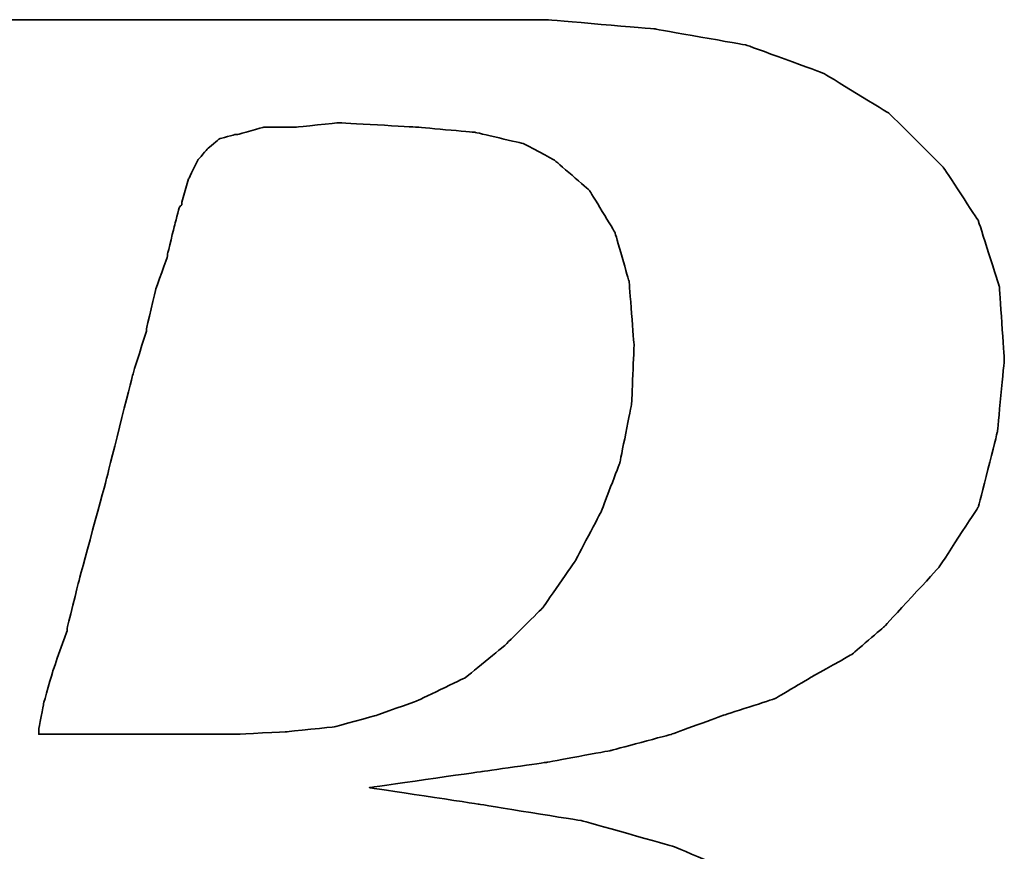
# Model space of a CAD drawing. Header units: millimetres. Extents: x 342 to 649, y 362 to 465.
# Tile 30 of 50: x 553.12 to 555.88, y 395.65 to 397.98. Entities that reach past the tile are written whole.
import ezdxf

# ---------------------------------------------------------------- set-up
doc = ezdxf.new("R2010")
doc.units = ezdxf.units.MM
doc.header["$LTSCALE"] = 0.15
doc.layers.add('DIM', color=4, linetype='CONTINUOUS')
doc.layers.add('layer 1', color=7, linetype='CONTINUOUS')

# ---------------------------------------------------------------- blocks, each defined once
blk = doc.blocks.new('TBI MOTION logo(完整正式版)')
at = {"layer": 'layer 1', "color": 22, "lineweight": 35}
for points, knots in [([(-64.65375, -6.86375), (-64.65375, -6.86375), (-64.84375, -7.29625), (-64.84375, -7.29625), (-64.84375, -7.29625), (-64.84375, -7.29625), (-64.86875, -7.34375), (-64.86875, -7.34375), (-64.86875, -7.34375), (-64.86875, -7.34375), (-64.86875, -7.36875), (-64.86875, -7.36875), (-64.86875, -7.36875), (-64.86875, -7.36875), (-65.15375, -7.65375), (-65.15375, -7.65375), (-65.15375, -7.65375), (-65.15375, -7.65375), (-65.17875, -7.65375), (-65.17875, -7.65375), (-65.17875, -7.65375), (-65.17875, -7.65375), (-65.20375, -7.67875), (-65.20375, -7.67875), (-65.20375, -7.67875), (-65.20375, -7.67875), (-65.58875, -7.87125), (-65.58875, -7.87125), (-65.58875, -7.87125), (-65.58875, -7.87125), (-65.63375, -7.87125), (-65.63375, -7.87125), (-65.63375, -7.87125), (-65.63375, -7.87125), (-65.65875, -7.89375), (-65.65875, -7.89375), (-65.65875, -7.89375), (-65.65875, -7.89375), (-66.09375, -7.94375), (-66.09375, -7.94375), (-66.09375, -7.94375), (-66.09375, -7.94375), (-66.11375, -7.94375), (-66.11375, -7.94375), (-66.11375, -7.94375), (-66.11375, -7.94375), (-66.16375, -7.94375), (-66.16375, -7.94375), (-66.16375, -7.94375), (-66.16375, -7.94375), (-66.30875, -7.94375), (-66.30875, -7.94375), (-66.30875, -7.94375), (-66.30875, -7.94375), (-66.69375, -7.94375), (-66.69375, -7.94375), (-66.69375, -7.94375), (-66.69375, -7.94375), (-67.07375, -7.94375), (-67.07375, -7.94375), (-67.07375, -7.94375), (-67.07375, -7.94375), (-67.12375, -7.94375), (-67.12375, -7.94375), (-67.12375, -7.94375), (-67.12375, -7.94375), (-67.12375, -7.96625), (-67.12375, -7.96625), (-67.12375, -7.96625), (-67.12375, -7.96625), (-67.14875, -7.99125), (-67.14875, -7.99125), (-67.14875, -7.99125), (-67.14875, -7.99125), (-67.24375, -8.34875), (-67.24375, -8.34875), (-67.24375, -8.34875), (-67.24375, -8.34875), (-67.31375, -8.68625), (-67.31375, -8.68625), (-67.31375, -8.68625), (-67.31375, -8.68625), (-67.26875, -8.68625), (-67.26875, -8.68625), (-67.26875, -8.68625), (-67.26875, -8.68625), (-67.07375, -8.68625), (-67.07375, -8.68625), (-67.07375, -8.68625), (-67.07375, -8.68625), (-66.54875, -8.68625), (-66.54875, -8.68625), (-66.54875, -8.68625), (-66.54875, -8.68625), (-65.82625, -8.68625), (-65.82625, -8.68625), (-65.82625, -8.68625), (-65.82625, -8.68625), (-65.01375, -8.68625), (-65.01375, -8.68625), (-65.01375, -8.68625), (-65.01375, -8.68625), (-64.05375, -8.68625), (-64.05375, -8.68625), (-64.05375, -8.68625), (-64.05375, -8.68625), (-62.08375, -8.68625), (-62.08375, -8.68625), (-62.08375, -8.68625), (-62.08375, -8.68625), (-60.06875, -8.68625), (-60.06875, -8.68625), (-60.06875, -8.68625), (-60.06875, -8.68625), (-59.10875, -8.68625), (-59.10875, -8.68625), (-59.10875, -8.68625), (-59.10875, -8.68625), (-58.29375, -8.68625), (-58.29375, -8.68625), (-58.29375, -8.68625), (-58.29375, -8.68625), (-57.57375, -8.68625), (-57.57375, -8.68625), (-57.57375, -8.68625), (-57.57375, -8.68625), (-57.04875, -8.68625), (-57.04875, -8.68625), (-57.04875, -8.68625), (-57.04875, -8.68625), (-56.85375, -8.68625), (-56.85375, -8.68625), (-56.85375, -8.68625), (-56.85375, -8.68625), (-56.70875, -8.68625), (-56.70875, -8.68625), (-56.70875, -8.68625), (-56.70875, -8.68625), (-56.61375, -8.68625), (-56.61375, -8.68625), (-56.61375, -8.68625), (-56.61375, -8.68625), (-56.56875, -8.68625), (-56.56875, -8.68625), (-56.56875, -8.68625), (-56.56875, -8.68625), (-55.65375, -8.63875), (-55.65375, -8.63875), (-55.65375, -8.63875), (-55.65375, -8.63875), (-54.76875, -8.51875), (-54.76875, -8.51875), (-54.76875, -8.51875), (-54.76875, -8.51875), (-53.90375, -8.30375), (-53.90375, -8.30375), (-53.90375, -8.30375), (-53.90375, -8.30375), (-53.08875, -8.03875), (-53.08875, -8.03875), (-53.08875, -8.03875), (-53.08875, -8.03875), (-52.34375, -7.65375), (-52.34375, -7.65375), (-52.34375, -7.65375), (-52.34375, -7.65375), (-51.69875, -7.29625), (-51.69875, -7.29625), (-51.69875, -7.29625), (-51.69875, -7.29625), (-51.21875, -6.91125), (-51.21875, -6.91125), (-51.21875, -6.91125), (-51.21875, -6.91125), (-50.83375, -6.50375), (-50.83375, -6.50375), (-50.83375, -6.50375), (-50.83375, -6.50375), (-50.44875, -5.94875), (-50.44875, -5.94875), (-50.44875, -5.94875), (-50.44875, -5.94875), (-50.13875, -5.30375), (-50.13875, -5.30375), (-50.13875, -5.30375), (-50.13875, -5.30375), (-49.99375, -4.65375), (-49.99375, -4.65375), (-49.99375, -4.65375), (-49.99375, -4.65375), (-49.92375, -3.98375), (-49.92375, -3.98375), (-49.92375, -3.98375), (-49.92375, -3.98375), (-49.99375, -3.19374), (-49.99375, -3.19374), (-49.99375, -3.19374), (-49.99375, -3.19374), (-50.23374, -2.44874), (-50.23374, -2.44874), (-50.23374, -2.44874), (-50.23374, -2.44874), (-50.59375, -1.87374), (-50.59375, -1.87374), (-50.59375, -1.87374), (-50.59375, -1.87374), (-51.09875, -1.31874), (-51.09875, -1.31874), (-51.09875, -1.31874), (-51.09875, -1.31874), (-51.74375, -0.81875), (-51.74375, -0.81875), (-51.74375, -0.81875), (-51.74375, -0.81875), (-52.53875, -0.48125), (-52.53875, -0.48125), (-52.53875, -0.48125), (-52.53875, -0.48125), (-53.47375, -0.21875), (-53.47375, -0.21875), (-53.47375, -0.21875), (-53.47375, -0.21875), (-54.52875, -0.04874), (-54.52875, -0.04874), (-54.52875, -0.04874), (-54.52875, -0.04874), (-55.65375, 0.12125), (-55.65375, 0.12125), (-55.65375, 0.12125), (-55.65375, 0.12125), (-54.50375, 0.28624), (-54.50375, 0.28624), (-54.50375, 0.28624), (-54.50375, 0.28624), (-53.83375, 0.38124), (-53.83375, 0.38124), (-53.83375, 0.38124), (-53.83375, 0.38124), (-53.18375, 0.50125), (-53.18375, 0.50125), (-53.18375, 0.50125), (-53.18375, 0.50125), (-52.55875, 0.66874), (-52.55875, 0.66874), (-52.55875, 0.66874), (-52.55875, 0.66874), (-52.03375, 0.86124), (-52.03375, 0.86124), (-52.03375, 0.86124), (-52.03375, 0.86124), (-51.50374, 1.03124), (-51.50374, 1.03124), (-51.50374, 1.03124), (-51.50374, 1.03124), (-51.09875, 1.27125), (-51.09875, 1.27125), (-51.09875, 1.27125), (-51.09875, 1.27125), (-50.71375, 1.48624), (-50.71375, 1.48624), (-50.71375, 1.48624), (-50.71375, 1.48624), (-50.37625, 1.77625), (-50.37625, 1.77625), (-50.37625, 1.77625), (-50.37625, 1.77625), (-49.82375, 2.37625), (-49.82375, 2.37625), (-49.82375, 2.37625), (-49.82375, 2.37625), (-49.41875, 2.99625), (-49.41875, 2.99625), (-49.41875, 2.99625), (-49.41875, 2.99625), (-49.22375, 3.76625), (-49.22375, 3.76625), (-49.22375, 3.76625), (-49.22375, 3.76625), (-49.15375, 4.50874), (-49.15375, 4.50874), (-49.15375, 4.50874), (-49.15375, 4.50874), (-49.20375, 5.25125), (-49.20375, 5.25125), (-49.20375, 5.25125), (-49.20375, 5.25125), (-49.41875, 5.92625), (-49.41875, 5.92625), (-49.41875, 5.92625), (-49.41875, 5.92625), (-49.77875, 6.47625), (-49.77875, 6.47625), (-49.77875, 6.47625), (-49.77875, 6.47625), (-50.33125, 7.02624), (-50.33125, 7.02624), (-50.33125, 7.02624), (-50.33125, 7.02624), (-51.00125, 7.43625), (-51.00125, 7.43625), (-51.00125, 7.43625), (-51.00125, 7.43625), (-51.79375, 7.72625), (-51.79375, 7.72625), (-51.79375, 7.72625), (-51.79375, 7.72625), (-52.72875, 7.89124), (-52.72875, 7.89124), (-52.72875, 7.89124), (-52.72875, 7.89124), (-53.83375, 7.98625), (-53.83375, 7.98625), (-53.83375, 7.98625), (-53.83375, 7.98625), (-53.92875, 7.98625), (-53.92875, 7.98625), (-53.92875, 7.98625), (-53.92875, 7.98625), (-54.26375, 7.98625), (-54.26375, 7.98625), (-54.26375, 7.98625), (-54.26375, 7.98625), (-54.74375, 7.98625), (-54.74375, 7.98625), (-54.74375, 7.98625), (-54.74375, 7.98625), (-55.36875, 7.98625), (-55.36875, 7.98625), (-55.36875, 7.98625), (-55.36875, 7.98625), (-56.13375, 7.98625), (-56.13375, 7.98625), (-56.13375, 7.98625), (-56.13375, 7.98625), (-56.94875, 7.98625), (-56.94875, 7.98625), (-56.94875, 7.98625), (-56.94875, 7.98625), (-58.77625, 7.98625), (-58.77625, 7.98625), (-58.77625, 7.98625), (-58.77625, 7.98625), (-60.59875, 7.98625), (-60.59875, 7.98625), (-60.59875, 7.98625), (-60.59875, 7.98625), (-61.41375, 7.98625), (-61.41375, 7.98625), (-61.41375, 7.98625), (-61.41375, 7.98625), (-62.17875, 7.98625), (-62.17875, 7.98625), (-62.17875, 7.98625), (-62.17875, 7.98625), (-62.80375, 7.98625), (-62.80375, 7.98625), (-62.80375, 7.98625), (-62.80375, 7.98625), (-63.30625, 7.98625), (-63.30625, 7.98625), (-63.30625, 7.98625), (-63.30625, 7.98625), (-63.57375, 7.98625), (-63.57375, 7.98625), (-63.57375, 7.98625), (-63.57375, 7.98625), (-63.57375, 7.96375), (-63.57375, 7.96375), (-63.57375, 7.96375), (-63.57375, 7.96375), (-63.59875, 7.94125), (-63.59875, 7.94125), (-63.59875, 7.94125), (-63.59875, 7.94125), (-63.69375, 7.55625), (-63.69375, 7.55625), (-63.69375, 7.55625), (-63.69375, 7.55625), (-63.76375, 7.24624), (-63.76375, 7.24624), (-63.76375, 7.24624), (-63.76375, 7.24624), (-63.23875, 7.24624), (-63.23875, 7.24624), (-63.23875, 7.24624), (-63.23875, 7.24624), (-62.75875, 7.24624), (-62.75875, 7.24624), (-62.75875, 7.24624), (-62.75875, 7.24624), (-62.61125, 7.24624), (-62.61125, 7.24624), (-62.61125, 7.24624), (-62.61125, 7.24624), (-62.56625, 7.24624), (-62.56625, 7.24624), (-62.56625, 7.24624), (-62.56625, 7.24624), (-62.22875, 7.24624), (-62.22875, 7.24624), (-62.22875, 7.24624), (-62.22875, 7.24624), (-62.20375, 7.24624), (-62.20375, 7.24624), (-62.20375, 7.24624), (-62.20375, 7.24624), (-62.17875, 7.21875), (-62.17875, 7.21875), (-62.17875, 7.21875), (-62.17875, 7.21875), (-61.96375, 7.17125), (-61.96375, 7.17125), (-61.96375, 7.17125), (-61.96375, 7.17125), (-61.72375, 7.12624), (-61.72375, 7.12624), (-61.72375, 7.12624), (-61.72375, 7.12624), (-61.70375, 7.12624), (-61.70375, 7.12624), (-61.70375, 7.12624), (-61.70375, 7.12624), (-61.55875, 7.07624), (-61.55875, 7.07624), (-61.55875, 7.07624), (-61.55875, 7.07624), (-61.50875, 7.07624), (-61.50875, 7.07624), (-61.50875, 7.07624), (-61.50875, 7.07624), (-61.48375, 7.02624), (-61.48375, 7.02624), (-61.48375, 7.02624), (-61.48375, 7.02624), (-61.31875, 6.83375), (-61.31875, 6.83375), (-61.31875, 6.83375), (-61.31875, 6.83375), (-61.29375, 6.81125), (-61.29375, 6.81125), (-61.29375, 6.81125), (-61.29375, 6.81125), (-61.29375, 6.78625), (-61.29375, 6.78625), (-61.29375, 6.78625), (-61.29375, 6.78625), (-61.19875, 6.50124), (-61.19875, 6.50124), (-61.19875, 6.50124), (-61.19875, 6.50124), (-61.17375, 6.45124), (-61.17375, 6.45124), (-61.17375, 6.45124), (-61.17375, 6.45124), (-61.19875, 6.40625), (-61.19875, 6.40625), (-61.19875, 6.40625), (-61.19875, 6.40625), (-61.26875, 5.99624), (-61.26875, 5.99624), (-61.26875, 5.99624), (-61.26875, 5.99624), (-61.26875, 5.85125), (-61.26875, 5.85125), (-61.26875, 5.85125), (-61.26875, 5.85125), (-61.26875, 5.82625), (-61.26875, 5.82625), (-61.26875, 5.82625), (-61.26875, 5.82625), (-61.29375, 5.80625), (-61.29375, 5.80625), (-61.29375, 5.80625), (-61.29375, 5.80625), (-61.34125, 5.66125), (-61.34125, 5.66125), (-61.34125, 5.66125), (-61.34125, 5.66125), (-61.41375, 5.44625), (-61.41375, 5.44625), (-61.41375, 5.44625), (-61.41375, 5.44625), (-61.48375, 5.15625), (-61.48375, 5.15625), (-61.48375, 5.15625), (-61.48375, 5.15625), (-61.58375, 4.82124), (-61.58375, 4.82124), (-61.58375, 4.82124), (-61.58375, 4.82124), (-61.79875, 4.00375), (-61.79875, 4.00375), (-61.79875, 4.00375), (-61.79875, 4.00375), (-62.05875, 2.99625), (-62.05875, 2.99625), (-62.05875, 2.99625), (-62.05875, 2.99625), (-62.34875, 1.91625), (-62.34875, 1.91625), (-62.34875, 1.91625), (-62.34875, 1.91625), (-62.97375, -0.41124), (-62.97375, -0.41124), (-62.97375, -0.41124), (-62.97375, -0.41124), (-63.59875, -2.75875), (-63.59875, -2.75875), (-63.59875, -2.75875), (-63.59875, -2.75875), (-63.88375, -3.86374), (-63.88375, -3.86374), (-63.88375, -3.86374), (-63.88375, -3.86374), (-64.14875, -4.82374), (-64.14875, -4.82374), (-64.14875, -4.82374), (-64.14875, -4.82374), (-64.36375, -5.64125), (-64.36375, -5.64125), (-64.36375, -5.64125), (-64.36375, -5.64125), (-64.43625, -5.97625), (-64.43625, -5.97625), (-64.43625, -5.97625), (-64.43625, -5.97625), (-64.50875, -6.28625), (-64.50875, -6.28625), (-64.50875, -6.28625), (-64.50875, -6.28625), (-64.50875, -6.30875), (-64.50875, -6.30875), (-64.50875, -6.30875), (-64.50875, -6.30875), (-64.57875, -6.50375), (-64.57875, -6.50375), (-64.57875, -6.50375), (-64.57875, -6.50375), (-64.62875, -6.69625), (-64.62875, -6.69625), (-64.62875, -6.69625), (-64.62875, -6.69625), (-64.62875, -6.76875), (-64.62875, -6.76875), (-64.62875, -6.76875), (-64.62875, -6.76875), (-64.62875, -6.81375), (-64.62875, -6.81375), (-64.62875, -6.81375), (-64.62875, -6.81375), (-64.62875, -6.83875), (-64.62875, -6.83875), (-64.62875, -6.83875), (-64.62875, -6.83875), (-64.65375, -6.86375), (-64.65375, -6.86375)], [0, 0, 0, 0, 0.00719424, 0.00719424, 0.00719424, 0.00719425, 0.01438849, 0.01438849, 0.01438849, 0.0143885, 0.02158273, 0.02158273, 0.02158273, 0.02158274, 0.02877698, 0.02877698, 0.02877698, 0.02877699, 0.03597122, 0.03597122, 0.03597122, 0.03597123, 0.04316547, 0.04316547, 0.04316547, 0.04316548, 0.05035971, 0.05035971, 0.05035971, 0.05035972, 0.05755396, 0.05755396, 0.05755396, 0.05755397, 0.0647482, 0.0647482, 0.0647482, 0.06474821, 0.07194245, 0.07194245, 0.07194245, 0.07194246, 0.07913669, 0.07913669, 0.07913669, 0.0791367, 0.08633094, 0.08633094, 0.08633094, 0.08633095, 0.09352518, 0.09352518, 0.09352518, 0.09352519, 0.10071942, 0.10071942, 0.10071942, 0.10071943, 0.10791367, 0.10791367, 0.10791367, 0.10791368, 0.11510791, 0.11510791, 0.11510791, 0.11510792, 0.12230216, 0.12230216, 0.12230216, 0.12230217, 0.1294964, 0.1294964, 0.1294964, 0.12949641, 0.13669065, 0.13669065, 0.13669065, 0.13669066, 0.14388489, 0.14388489, 0.14388489, 0.1438849, 0.15107914, 0.15107914, 0.15107914, 0.15107915, 0.15827338, 0.15827338, 0.15827338, 0.15827339, 0.16546763, 0.16546763, 0.16546763, 0.16546764, 0.17266187, 0.17266187, 0.17266187, 0.17266188, 0.17985612, 0.17985612, 0.17985612, 0.17985613, 0.18705036, 0.18705036, 0.18705036, 0.18705037, 0.1942446, 0.1942446, 0.1942446, 0.19424461, 0.20143885, 0.20143885, 0.20143885, 0.20143886, 0.20863309, 0.20863309, 0.20863309, 0.2086331, 0.21582734, 0.21582734, 0.21582734, 0.21582735, 0.22302158, 0.22302158, 0.22302158, 0.22302159, 0.23021583, 0.23021583, 0.23021583, 0.23021584, 0.23741007, 0.23741007, 0.23741007, 0.23741008, 0.24460432, 0.24460432, 0.24460432, 0.24460433, 0.25179856, 0.25179856, 0.25179856, 0.25179857, 0.25899281, 0.25899281, 0.25899281, 0.25899282, 0.26618705, 0.26618705, 0.26618705, 0.26618706, 0.27338129, 0.27338129, 0.27338129, 0.2733813, 0.28057554, 0.28057554, 0.28057554, 0.28057555, 0.28776978, 0.28776978, 0.28776978, 0.28776979, 0.29496403, 0.29496403, 0.29496403, 0.29496404, 0.30215827, 0.30215827, 0.30215827, 0.30215828, 0.30935252, 0.30935252, 0.30935252, 0.30935253, 0.31654676, 0.31654676, 0.31654676, 0.31654677, 0.32374101, 0.32374101, 0.32374101, 0.32374102, 0.33093525, 0.33093525, 0.33093525, 0.33093526, 0.3381295, 0.3381295, 0.3381295, 0.33812951, 0.34532374, 0.34532374, 0.34532374, 0.34532375, 0.35251799, 0.35251799, 0.35251799, 0.352518, 0.35971223, 0.35971223, 0.35971223, 0.35971224, 0.36690647, 0.36690647, 0.36690647, 0.36690648, 0.37410072, 0.37410072, 0.37410072, 0.37410073, 0.38129496, 0.38129496, 0.38129496, 0.38129497, 0.38848921, 0.38848921, 0.38848921, 0.38848922, 0.39568345, 0.39568345, 0.39568345, 0.39568346, 0.4028777, 0.4028777, 0.4028777, 0.40287771, 0.41007194, 0.41007194, 0.41007194, 0.41007195, 0.41726619, 0.41726619, 0.41726619, 0.4172662, 0.42446043, 0.42446043, 0.42446043, 0.42446044, 0.43165468, 0.43165468, 0.43165468, 0.43165469, 0.43884892, 0.43884892, 0.43884892, 0.43884893, 0.44604317, 0.44604317, 0.44604317, 0.44604318, 0.45323741, 0.45323741, 0.45323741, 0.45323742, 0.46043165, 0.46043165, 0.46043165, 0.46043166, 0.4676259, 0.4676259, 0.4676259, 0.46762591, 0.47482014, 0.47482014, 0.47482014, 0.47482015, 0.48201439, 0.48201439, 0.48201439, 0.4820144, 0.48920863, 0.48920863, 0.48920863, 0.48920864, 0.49640288, 0.49640288, 0.49640288, 0.49640289, 0.50359712, 0.50359712, 0.50359712, 0.50359713, 0.51079137, 0.51079137, 0.51079137, 0.51079138, 0.51798561, 0.51798561, 0.51798561, 0.51798562, 0.52517986, 0.52517986, 0.52517986, 0.52517987, 0.5323741, 0.5323741, 0.5323741, 0.53237411, 0.53956835, 0.53956835, 0.53956835, 0.53956836, 0.54676259, 0.54676259, 0.54676259, 0.5467626, 0.55395683, 0.55395683, 0.55395683, 0.55395684, 0.56115108, 0.56115108, 0.56115108, 0.56115109, 0.56834532, 0.56834532, 0.56834532, 0.56834533, 0.57553957, 0.57553957, 0.57553957, 0.57553958, 0.58273381, 0.58273381, 0.58273381, 0.58273382, 0.58992806, 0.58992806, 0.58992806, 0.58992807, 0.5971223, 0.5971223, 0.5971223, 0.59712231, 0.60431655, 0.60431655, 0.60431655, 0.60431656, 0.61151079, 0.61151079, 0.61151079, 0.6115108, 0.61870504, 0.61870504, 0.61870504, 0.61870505, 0.62589928, 0.62589928, 0.62589928, 0.62589929, 0.63309353, 0.63309353, 0.63309353, 0.63309354, 0.64028777, 0.64028777, 0.64028777, 0.64028778, 0.64748201, 0.64748201, 0.64748201, 0.64748202, 0.65467626, 0.65467626, 0.65467626, 0.65467627, 0.6618705, 0.6618705, 0.6618705, 0.66187051, 0.66906475, 0.66906475, 0.66906475, 0.66906476, 0.67625899, 0.67625899, 0.67625899, 0.676259, 0.68345324, 0.68345324, 0.68345324, 0.68345325, 0.69064748, 0.69064748, 0.69064748, 0.69064749, 0.69784173, 0.69784173, 0.69784173, 0.69784174, 0.70503597, 0.70503597, 0.70503597, 0.70503598, 0.71223022, 0.71223022, 0.71223022, 0.71223023, 0.71942446, 0.71942446, 0.71942446, 0.71942447, 0.72661871, 0.72661871, 0.72661871, 0.72661872, 0.73381295, 0.73381295, 0.73381295, 0.73381296, 0.74100719, 0.74100719, 0.74100719, 0.7410072, 0.74820144, 0.74820144, 0.74820144, 0.74820145, 0.75539568, 0.75539568, 0.75539568, 0.75539569, 0.76258993, 0.76258993, 0.76258993, 0.76258994, 0.76978417, 0.76978417, 0.76978417, 0.76978418, 0.77697842, 0.77697842, 0.77697842, 0.77697843, 0.78417266, 0.78417266, 0.78417266, 0.78417267, 0.79136691, 0.79136691, 0.79136691, 0.79136692, 0.79856115, 0.79856115, 0.79856115, 0.79856116, 0.8057554, 0.8057554, 0.8057554, 0.80575541, 0.81294964, 0.81294964, 0.81294964, 0.81294965, 0.82014388, 0.82014388, 0.82014388, 0.82014389, 0.82733813, 0.82733813, 0.82733813, 0.82733814, 0.83453237, 0.83453237, 0.83453237, 0.83453238, 0.84172662, 0.84172662, 0.84172662, 0.84172663, 0.84892086, 0.84892086, 0.84892086, 0.84892087, 0.85611511, 0.85611511, 0.85611511, 0.85611512, 0.86330935, 0.86330935, 0.86330935, 0.86330936, 0.8705036, 0.8705036, 0.8705036, 0.87050361, 0.87769784, 0.87769784, 0.87769784, 0.87769785, 0.88489209, 0.88489209, 0.88489209, 0.8848921, 0.89208633, 0.89208633, 0.89208633, 0.89208634, 0.89928058, 0.89928058, 0.89928058, 0.89928059, 0.90647482, 0.90647482, 0.90647482, 0.90647483, 0.91366906, 0.91366906, 0.91366906, 0.91366907, 0.92086331, 0.92086331, 0.92086331, 0.92086332, 0.92805755, 0.92805755, 0.92805755, 0.92805756, 0.9352518, 0.9352518, 0.9352518, 0.93525181, 0.94244604, 0.94244604, 0.94244604, 0.94244605, 0.94964029, 0.94964029, 0.94964029, 0.9496403, 0.95683453, 0.95683453, 0.95683453, 0.95683454, 0.96402878, 0.96402878, 0.96402878, 0.96402879, 0.97122302, 0.97122302, 0.97122302, 0.97122303, 0.97841727, 0.97841727, 0.97841727, 0.97841728, 0.98561151, 0.98561151, 0.98561151, 0.98561152, 0.99280576, 0.99280576, 0.99280576, 0.99280577, 1, 1, 1, 1]), ([(-57.50375, 6.35625), (-57.50375, 6.35625), (-57.57375, 6.11625), (-57.57375, 6.11625), (-57.57375, 6.11625), (-57.57375, 6.11625), (-57.57375, 6.09125), (-57.57375, 6.09125), (-57.57375, 6.09125), (-57.57375, 6.09125), (-57.59875, 6.06625), (-57.59875, 6.06625), (-57.59875, 6.06625), (-57.59875, 6.06625), (-57.64875, 5.87625), (-57.64875, 5.87625), (-57.64875, 5.87625), (-57.64875, 5.87625), (-57.71875, 5.58875), (-57.71875, 5.58875), (-57.71875, 5.58875), (-57.71875, 5.58875), (-57.71875, 5.56625), (-57.71875, 5.56625), (-57.71875, 5.56625), (-57.71875, 5.56625), (-57.83875, 5.23125), (-57.83875, 5.23125), (-57.83875, 5.23125), (-57.83875, 5.23125), (-57.93625, 4.82124), (-57.93625, 4.82124), (-57.93625, 4.82124), (-57.93625, 4.82124), (-57.93625, 4.79624), (-57.93625, 4.79624), (-57.93625, 4.79624), (-57.93625, 4.79624), (-58.07875, 4.34125), (-58.07875, 4.34125), (-58.07875, 4.34125), (-58.07875, 4.34125), (-58.34375, 3.28625), (-58.34375, 3.28625), (-58.34375, 3.28625), (-58.34375, 3.28625), (-58.62875, 2.23124), (-58.62875, 2.23124), (-58.62875, 2.23124), (-58.62875, 2.23124), (-58.74875, 1.75125), (-58.74875, 1.75125), (-58.74875, 1.75125), (-58.74875, 1.75125), (-58.74875, 1.72625), (-58.74875, 1.72625), (-58.74875, 1.72625), (-58.74875, 1.72625), (-58.89375, 1.31625), (-58.89375, 1.31625), (-58.89375, 1.31625), (-58.89375, 1.31625), (-58.98875, 0.98124), (-58.98875, 0.98124), (-58.98875, 0.98124), (-58.98875, 0.98124), (-59.03875, 0.71625), (-59.03875, 0.71625), (-59.03875, 0.71625), (-59.03875, 0.71625), (-59.03875, 0.66874), (-59.03875, 0.66874), (-59.03875, 0.66874), (-59.03875, 0.66874), (-58.91875, 0.66874), (-58.91875, 0.66874), (-58.91875, 0.66874), (-58.91875, 0.66874), (-58.53375, 0.66874), (-58.53375, 0.66874), (-58.53375, 0.66874), (-58.53375, 0.66874), (-58.10375, 0.66874), (-58.10375, 0.66874), (-58.10375, 0.66874), (-58.10375, 0.66874), (-57.66875, 0.66874), (-57.66875, 0.66874), (-57.66875, 0.66874), (-57.66875, 0.66874), (-57.33375, 0.66874), (-57.33375, 0.66874), (-57.33375, 0.66874), (-57.33375, 0.66874), (-57.09375, 0.66874), (-57.09375, 0.66874), (-57.09375, 0.66874), (-57.09375, 0.66874), (-56.99875, 0.66874), (-56.99875, 0.66874), (-56.99875, 0.66874), (-56.99875, 0.66874), (-56.49375, 0.69374), (-56.49375, 0.69374), (-56.49375, 0.69374), (-56.49375, 0.69374), (-56.01375, 0.74374), (-56.01375, 0.74374), (-56.01375, 0.74374), (-56.01375, 0.74374), (-55.58375, 0.86124), (-55.58375, 0.86124), (-55.58375, 0.86124), (-55.58375, 0.86124), (-55.17375, 1.00624), (-55.17375, 1.00624), (-55.17375, 1.00624), (-55.17375, 1.00624), (-54.67375, 1.24625), (-54.67375, 1.24625), (-54.67375, 1.24625), (-54.67375, 1.24625), (-54.26375, 1.58124), (-54.26375, 1.58124), (-54.26375, 1.58124), (-54.26375, 1.58124), (-53.87875, 1.96374), (-53.87875, 1.96374), (-53.87875, 1.96374), (-53.87875, 1.96374), (-53.54375, 2.44625), (-53.54375, 2.44625), (-53.54375, 2.44625), (-53.54375, 2.44625), (-53.27875, 2.95125), (-53.27875, 2.95125), (-53.27875, 2.95125), (-53.27875, 2.95125), (-53.08875, 3.45124), (-53.08875, 3.45124), (-53.08875, 3.45124), (-53.08875, 3.45124), (-52.96875, 4.05124), (-52.96875, 4.05124), (-52.96875, 4.05124), (-52.96875, 4.05124), (-52.94375, 4.65125), (-52.94375, 4.65125), (-52.94375, 4.65125), (-52.94375, 4.65125), (-52.99375, 5.30125), (-52.99375, 5.30125), (-52.99375, 5.30125), (-52.99375, 5.30125), (-53.13875, 5.80625), (-53.13875, 5.80625), (-53.13875, 5.80625), (-53.13875, 5.80625), (-53.39875, 6.23625), (-53.39875, 6.23625), (-53.39875, 6.23625), (-53.39875, 6.23625), (-53.75875, 6.54875), (-53.75875, 6.54875), (-53.75875, 6.54875), (-53.75875, 6.54875), (-54.07375, 6.71625), (-54.07375, 6.71625), (-54.07375, 6.71625), (-54.07375, 6.71625), (-54.57375, 6.83375), (-54.57375, 6.83375), (-54.57375, 6.83375), (-54.57375, 6.83375), (-55.17375, 6.88625), (-55.17375, 6.88625), (-55.17375, 6.88625), (-55.17375, 6.88625), (-55.96875, 6.93125), (-55.96875, 6.93125), (-55.96875, 6.93125), (-55.96875, 6.93125), (-56.39875, 6.88625), (-56.39875, 6.88625), (-56.39875, 6.88625), (-56.39875, 6.88625), (-56.42125, 6.88625), (-56.42125, 6.88625), (-56.42125, 6.88625), (-56.42125, 6.88625), (-56.73375, 6.88625), (-56.73375, 6.88625), (-56.73375, 6.88625), (-56.73375, 6.88625), (-56.99875, 6.81125), (-56.99875, 6.81125), (-56.99875, 6.81125), (-56.99875, 6.81125), (-57.02375, 6.81125), (-57.02375, 6.81125), (-57.02375, 6.81125), (-57.02375, 6.81125), (-57.18875, 6.76625), (-57.18875, 6.76625), (-57.18875, 6.76625), (-57.18875, 6.76625), (-57.30875, 6.66625), (-57.30875, 6.66625), (-57.30875, 6.66625), (-57.30875, 6.66625), (-57.40875, 6.54875), (-57.40875, 6.54875), (-57.40875, 6.54875), (-57.40875, 6.54875), (-57.50375, 6.35625), (-57.50375, 6.35625)], [0, 0, 0, 0, 0.01851852, 0.01851852, 0.01851852, 0.01851853, 0.03703704, 0.03703704, 0.03703704, 0.03703705, 0.05555556, 0.05555556, 0.05555556, 0.05555557, 0.07407407, 0.07407407, 0.07407407, 0.07407408, 0.09259259, 0.09259259, 0.09259259, 0.0925926, 0.11111111, 0.11111111, 0.11111111, 0.11111112, 0.12962963, 0.12962963, 0.12962963, 0.12962964, 0.14814815, 0.14814815, 0.14814815, 0.14814816, 0.16666667, 0.16666667, 0.16666667, 0.16666668, 0.18518519, 0.18518519, 0.18518519, 0.1851852, 0.2037037, 0.2037037, 0.2037037, 0.20370371, 0.22222222, 0.22222222, 0.22222222, 0.22222223, 0.24074074, 0.24074074, 0.24074074, 0.24074075, 0.25925926, 0.25925926, 0.25925926, 0.25925927, 0.27777778, 0.27777778, 0.27777778, 0.27777779, 0.2962963, 0.2962963, 0.2962963, 0.29629631, 0.31481481, 0.31481481, 0.31481481, 0.31481482, 0.33333333, 0.33333333, 0.33333333, 0.33333334, 0.35185185, 0.35185185, 0.35185185, 0.35185186, 0.37037037, 0.37037037, 0.37037037, 0.37037038, 0.38888889, 0.38888889, 0.38888889, 0.3888889, 0.40740741, 0.40740741, 0.40740741, 0.40740742, 0.42592593, 0.42592593, 0.42592593, 0.42592594, 0.44444444, 0.44444444, 0.44444444, 0.44444445, 0.46296296, 0.46296296, 0.46296296, 0.46296297, 0.48148148, 0.48148148, 0.48148148, 0.48148149, 0.5, 0.5, 0.5, 0.50000001, 0.51851852, 0.51851852, 0.51851852, 0.51851853, 0.53703704, 0.53703704, 0.53703704, 0.53703705, 0.55555556, 0.55555556, 0.55555556, 0.55555557, 0.57407407, 0.57407407, 0.57407407, 0.57407408, 0.59259259, 0.59259259, 0.59259259, 0.5925926, 0.61111111, 0.61111111, 0.61111111, 0.61111112, 0.62962963, 0.62962963, 0.62962963, 0.62962964, 0.64814815, 0.64814815, 0.64814815, 0.64814816, 0.66666667, 0.66666667, 0.66666667, 0.66666668, 0.68518519, 0.68518519, 0.68518519, 0.6851852, 0.7037037, 0.7037037, 0.7037037, 0.70370371, 0.72222222, 0.72222222, 0.72222222, 0.72222223, 0.74074074, 0.74074074, 0.74074074, 0.74074075, 0.75925926, 0.75925926, 0.75925926, 0.75925927, 0.77777778, 0.77777778, 0.77777778, 0.77777779, 0.7962963, 0.7962963, 0.7962963, 0.79629631, 0.81481481, 0.81481481, 0.81481481, 0.81481482, 0.83333333, 0.83333333, 0.83333333, 0.83333334, 0.85185185, 0.85185185, 0.85185185, 0.85185186, 0.87037037, 0.87037037, 0.87037037, 0.87037038, 0.88888889, 0.88888889, 0.88888889, 0.8888889, 0.90740741, 0.90740741, 0.90740741, 0.90740742, 0.92592593, 0.92592593, 0.92592593, 0.92592594, 0.94444444, 0.94444444, 0.94444444, 0.94444445, 0.96296296, 0.96296296, 0.96296296, 0.96296297, 0.98148148, 0.98148148, 0.98148148, 0.98148149, 1, 1, 1, 1])]:
    blk.add_open_spline(points, degree=3, knots=knots, dxfattribs=at)

msp = doc.modelspace()

# ---------------------------------------------------------------- block references
at = {"layer": 'DIM', "color": 7, "xscale": 0.2736514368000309, "yscale": 0.2736514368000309, "zscale": 0.2736514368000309}
msp.add_blockref('TBI MOTION logo(完整正式版)', (569.3299, 395.7911), dxfattribs=at)

doc.saveas('drawing.dxf')
